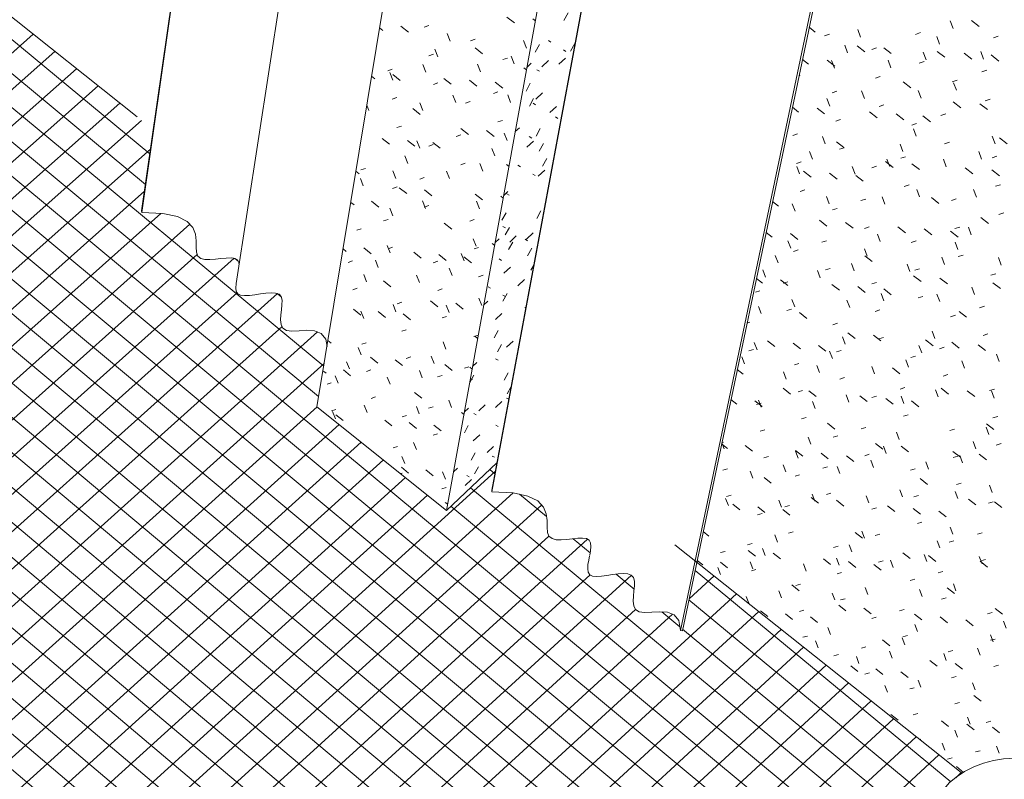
# Model space of a CAD drawing. Header units: centimetres. Extents: x 1151.07 to 1152.71, y 1902.53 to 1904.06.
# Tile 61 of 65: x 1151.76 to 1151.95, y 1903.55 to 1903.69. Entities that reach past the tile are written whole.
import ezdxf

# ---------------------------------------------------------------- set-up
doc = ezdxf.new("R2010")
doc.units = ezdxf.units.CM
for name, color, linetype, lineweight in [('Meble', 7, 'Continuous', 9), ('Okna', 7, 'Continuous', 9), ('Stropy', 7, 'Continuous', 9), ('Wzór powierzchni', 7, 'Continuous', 9), ('Wzór powierzchni-4', 10, 'Continuous', 9), ('Wzór powierzchni-6', 253, 'Continuous', 9), ('Ściany', 7, 'Continuous', 9)]:
    doc.layers.add(name, color=color, linetype=linetype, lineweight=lineweight)

# ---------------------------------------------------------------- blocks, each defined once
blk = doc.blocks.new('FP_17-Aksono Kopia 1')
at = {"layer": 'Wzór powierzchni-4'}
for p, q in [((1151.91048, 1903.68831), (1151.91164, 1903.68741)), ((1151.93773, 1903.68809), (1151.9372, 1903.68954)), ((1151.94124, 1903.68961), (1151.9427, 1903.68847)), ((1151.9143, 1903.68701), (1151.91339, 1903.68669)), ((1151.92023, 1903.68644), (1151.9197, 1903.68788)), ((1151.93158, 1903.6873), (1151.93065, 1903.68698)), ((1151.93516, 1903.68513), (1151.93464, 1903.68657)), ((1151.94631, 1903.68663), (1151.94537, 1903.68631)), ((1151.91773, 1903.6835), (1151.9172, 1903.68494)), ((1151.91956, 1903.6848), (1151.921, 1903.68367)), ((1151.92324, 1903.68443), (1151.92233, 1903.68412)), ((1151.9246, 1903.68445), (1151.92604, 1903.68333)), ((1151.93261, 1903.68218), (1151.93209, 1903.68362)), ((1151.93473, 1903.68376), (1151.93618, 1903.68263)), ((1151.93983, 1903.68342), (1151.94129, 1903.68229)), ((1151.9435, 1903.68227), (1151.94298, 1903.68372)), ((1151.94495, 1903.68307), (1151.94642, 1903.68193)), ((1151.9092, 1903.68222), (1151.91036, 1903.68132)), ((1151.91391, 1903.68209), (1151.91534, 1903.68097)), ((1151.91525, 1903.68059), (1151.91472, 1903.68201)), ((1151.92595, 1903.68067), (1151.92542, 1903.6821)), ((1151.93225, 1903.68184), (1151.93133, 1903.68153)), ((1151.90871, 1903.6791), (1151.90861, 1903.67938)), ((1151.92393, 1903.67901), (1151.92302, 1903.6787)), ((1151.94413, 1903.68019), (1151.9432, 1903.67987)), ((1151.92829, 1903.67799), (1151.92974, 1903.67686)), ((1151.9385, 1903.67829), (1151.93758, 1903.67798)), ((1151.93836, 1903.67638), (1151.93783, 1903.67782)), ((1151.9157, 1903.67621), (1151.9148, 1903.67591)), ((1151.92094, 1903.67484), (1151.92041, 1903.67627)), ((1151.93168, 1903.6749), (1151.93115, 1903.67633)), ((1151.9073, 1903.67316), (1151.90844, 1903.67226)), ((1151.91438, 1903.67338), (1151.91385, 1903.6748)), ((1151.92461, 1903.67362), (1151.92371, 1903.67331)), ((1151.93774, 1903.67421), (1151.93919, 1903.67309)), ((1151.94283, 1903.67385), (1151.94428, 1903.67272)), ((1151.94477, 1903.67473), (1151.94385, 1903.67442)), ((1151.91197, 1903.67301), (1151.9134, 1903.6719)), ((1151.92193, 1903.67228), (1151.92337, 1903.67116)), ((1151.92695, 1903.67191), (1151.92839, 1903.67079)), ((1151.93199, 1903.67154), (1151.93343, 1903.67041)), ((1151.93637, 1903.67193), (1151.93545, 1903.67163)), ((1151.9164, 1903.67085), (1151.9155, 1903.67055)), ((1151.93081, 1903.67008), (1151.9299, 1903.66978)), ((1151.90826, 1903.66812), (1151.90737, 1903.66782)), ((1151.91352, 1903.66622), (1151.913, 1903.66763)), ((1151.93074, 1903.66767), (1151.93022, 1903.66909)), ((1151.9457, 1903.66624), (1151.94517, 1903.66767)), ((1151.91564, 1903.66663), (1151.91707, 1903.66552)), ((1151.92823, 1903.66479), (1151.9277, 1903.66621)), ((1151.93703, 1903.66654), (1151.93611, 1903.66624)), ((1151.94653, 1903.66737), (1151.94798, 1903.66624)), ((1151.91108, 1903.66337), (1151.91055, 1903.66478)), ((1151.91709, 1903.66551), (1151.91619, 1903.66522)), ((1151.92872, 1903.6638), (1151.92781, 1903.6635)), ((1151.94313, 1903.66335), (1151.94261, 1903.66478)), ((1151.94606, 1903.6639), (1151.94514, 1903.66359)), ((1151.90897, 1903.66281), (1151.90808, 1903.66252)), ((1151.90864, 1903.66054), (1151.90811, 1903.66194)), ((1151.91917, 1903.66052), (1151.91865, 1903.66193)), ((1151.92323, 1903.66199), (1151.92233, 1903.6617)), ((1151.92495, 1903.66287), (1151.92638, 1903.66175)), ((1151.92573, 1903.66193), (1151.9252, 1903.66335)), ((1151.92995, 1903.66248), (1151.93139, 1903.66136)), ((1151.93645, 1903.66191), (1151.93592, 1903.66334)), ((1151.90942, 1903.66105), (1151.91084, 1903.65994)), ((1151.91435, 1903.66066), (1151.91577, 1903.65955)), ((1151.91931, 1903.66027), (1151.92073, 1903.65915)), ((1151.94004, 1903.6617), (1151.94148, 1903.66057)), ((1151.94511, 1903.6613), (1151.94656, 1903.66017)), ((1151.92939, 1903.65846), (1151.92848, 1903.65817)), ((1151.9467, 1903.65851), (1151.94578, 1903.65821)), ((1151.90968, 1903.65753), (1151.90879, 1903.65724)), ((1151.9314, 1903.65621), (1151.93088, 1903.65762)), ((1151.94215, 1903.65616), (1151.94163, 1903.65758)), ((1151.90354, 1903.65532), (1151.90468, 1903.65442)), ((1151.90781, 1903.65349), (1151.90728, 1903.65489)), ((1151.91426, 1903.65487), (1151.91374, 1903.65627)), ((1151.92119, 1903.65579), (1151.92029, 1903.6555)), ((1151.92483, 1903.65481), (1151.9243, 1903.65622)), ((1151.93362, 1903.65609), (1151.93505, 1903.65497)), ((1151.93834, 1903.65581), (1151.93742, 1903.65552)), ((1151.91576, 1903.65402), (1151.91487, 1903.65373)), ((1151.94734, 1903.65315), (1151.94641, 1903.65286)), ((1151.91244, 1903.65177), (1151.91385, 1903.65067)), ((1151.91736, 1903.65136), (1151.91878, 1903.65025)), ((1151.94301, 1903.65228), (1151.94445, 1903.65115)), ((1151.90231, 1903.64945), (1151.90344, 1903.64856)), ((1151.90691, 1903.64924), (1151.90831, 1903.64814)), ((1151.92187, 1903.65051), (1151.92097, 1903.65022)), ((1151.92393, 1903.64775), (1151.92341, 1903.64915)), ((1151.92727, 1903.65054), (1151.9287, 1903.64942)), ((1151.93226, 1903.65012), (1151.93369, 1903.64901)), ((1151.93728, 1903.64971), (1151.93871, 1903.64859)), ((1151.93899, 1903.65049), (1151.93807, 1903.6502)), ((1151.94119, 1903.64903), (1151.94067, 1903.65044)), ((1151.90698, 1903.64649), (1151.90646, 1903.64788)), ((1151.91376, 1903.64789), (1151.91287, 1903.64761)), ((1151.93072, 1903.64785), (1151.92982, 1903.64756)), ((1151.93865, 1903.64621), (1151.93814, 1903.64762)), ((1151.90458, 1903.64373), (1151.90406, 1903.64511)), ((1151.9084, 1903.64616), (1151.90752, 1903.64588)), ((1151.92147, 1903.64496), (1151.92094, 1903.64635)), ((1151.93963, 1903.64518), (1151.93872, 1903.64489)), ((1151.91901, 1903.64218), (1151.91849, 1903.64357)), ((1151.921, 1903.64506), (1151.92241, 1903.64395)), ((1151.92956, 1903.64206), (1151.92905, 1903.64346)), ((1151.93614, 1903.6434), (1151.93562, 1903.64481)), ((1151.94687, 1903.64329), (1151.94636, 1903.6447)), ((1151.90219, 1903.64098), (1151.90167, 1903.64236)), ((1151.91256, 1903.64086), (1151.91204, 1903.64224)), ((1151.91445, 1903.64266), (1151.91357, 1903.64238)), ((1151.93139, 1903.64258), (1151.93048, 1903.64229)), ((1151.94582, 1903.64163), (1151.9449, 1903.64134)), ((1151.90047, 1903.64071), (1151.9016, 1903.63983)), ((1151.90505, 1903.64049), (1151.90644, 1903.63939)), ((1151.90644, 1903.64011), (1151.90556, 1903.63983)), ((1151.91479, 1903.63963), (1151.9162, 1903.63853)), ((1151.92322, 1903.64), (1151.92233, 1903.63972)), ((1151.93025, 1903.64126), (1151.93167, 1903.64014)), ((1151.93523, 1903.64082), (1151.93666, 1903.63971)), ((1151.94526, 1903.63995), (1151.9467, 1903.63883)), ((1151.90115, 1903.63842), (1151.90028, 1903.63814)), ((1151.9197, 1903.6392), (1151.92111, 1903.63809)), ((1151.92462, 1903.63652), (1151.9241, 1903.63791)), ((1151.92463, 1903.63876), (1151.92604, 1903.63765)), ((1151.9352, 1903.63638), (1151.93468, 1903.63777)), ((1151.94179, 1903.63769), (1151.94128, 1903.6391)), ((1151.90774, 1903.63537), (1151.90722, 1903.63675)), ((1151.91815, 1903.63522), (1151.91763, 1903.63661)), ((1151.93204, 1903.63733), (1151.93114, 1903.63705)), ((1151.90139, 1903.63409), (1151.90087, 1903.63546)), ((1151.90714, 1903.63493), (1151.90627, 1903.63466)), ((1151.90866, 1903.63427), (1151.91006, 1903.63317)), ((1151.92389, 1903.63479), (1151.923, 1903.63451)), ((1151.93887, 1903.6345), (1151.94029, 1903.63339)), ((1151.94368, 1903.63549), (1151.94277, 1903.63521)), ((1151.89923, 1903.63244), (1151.89869, 1903.63227)), ((1151.91583, 1903.63227), (1151.91494, 1903.63199)), ((1151.93817, 1903.63379), (1151.93727, 1903.63351)), ((1151.91777, 1903.63048), (1151.91917, 1903.62938)), ((1151.93427, 1903.6294), (1151.93375, 1903.63079)), ((1151.94432, 1903.63024), (1151.94341, 1903.62996)), ((1151.9006, 1903.62724), (1151.90008, 1903.62861)), ((1151.90259, 1903.62896), (1151.90398, 1903.62787)), ((1151.90742, 1903.62851), (1151.90881, 1903.62741)), ((1151.91729, 1903.62831), (1151.91677, 1903.62969)), ((1151.92267, 1903.63003), (1151.92408, 1903.62892)), ((1151.92456, 1903.62959), (1151.92367, 1903.62932)), ((1151.93254, 1903.62912), (1151.93395, 1903.628)), ((1151.9375, 1903.62866), (1151.93892, 1903.62754)), ((1151.89994, 1903.62731), (1151.89907, 1903.62704)), ((1151.91226, 1903.62805), (1151.91366, 1903.62695)), ((1151.91487, 1903.6256), (1151.91435, 1903.62698)), ((1151.91651, 1903.6271), (1151.91563, 1903.62683)), ((1151.93179, 1903.62667), (1151.93127, 1903.62805)), ((1151.93608, 1903.62773), (1151.93518, 1903.62745)), ((1151.94249, 1903.62819), (1151.94391, 1903.62708)), ((1151.89824, 1903.62456), (1151.89772, 1903.62592)), ((1151.90854, 1903.62465), (1151.90767, 1903.62438)), ((1151.92931, 1903.62394), (1151.9288, 1903.62532)), ((1151.93064, 1903.62606), (1151.92974, 1903.62579)), ((1151.93988, 1903.62373), (1151.93937, 1903.62512)), ((1151.94647, 1903.625), (1151.94596, 1903.62639)), ((1151.89685, 1903.6235), (1151.89797, 1903.62262)), ((1151.90611, 1903.62167), (1151.90559, 1903.62304)), ((1151.91246, 1903.62291), (1151.91194, 1903.62427)), ((1151.92285, 1903.62269), (1151.92233, 1903.62407)), ((1151.92628, 1903.62379), (1151.92768, 1903.62268)), ((1151.91719, 1903.62196), (1151.91631, 1903.62169)), ((1151.93673, 1903.62253), (1151.93583, 1903.62226)), ((1151.90557, 1903.61994), (1151.90695, 1903.61885)), ((1151.90923, 1903.61953), (1151.90836, 1903.61927)), ((1151.91039, 1903.61947), (1151.91178, 1903.61837)), ((1151.92859, 1903.62007), (1151.9277, 1903.61981)), ((1151.9349, 1903.6183), (1151.93439, 1903.61968)), ((1151.93548, 1903.61996), (1151.93689, 1903.61885)), ((1151.94043, 1903.61948), (1151.94185, 1903.61837)), ((1151.94558, 1903.61981), (1151.94467, 1903.61953)), ((1151.9455, 1903.61806), (1151.94499, 1903.61945)), ((1151.89566, 1903.61784), (1151.89677, 1903.61697)), ((1151.90016, 1903.61758), (1151.90154, 1903.61649)), ((1151.90135, 1903.61713), (1151.90049, 1903.61687)), ((1151.90138, 1903.61635), (1151.90086, 1903.6177)), ((1151.91163, 1903.6161), (1151.91111, 1903.61746)), ((1151.91799, 1903.61732), (1151.91748, 1903.61868)), ((1151.92009, 1903.61852), (1151.92149, 1903.61742)), ((1151.92321, 1903.61845), (1151.92233, 1903.61818)), ((1151.92497, 1903.61804), (1151.92637, 1903.61694)), ((1151.92841, 1903.61707), (1151.9279, 1903.61845)), ((1151.92988, 1903.61756), (1151.93128, 1903.61646)), ((1151.90992, 1903.61444), (1151.90905, 1903.61418)), ((1151.92925, 1903.61493), (1151.92836, 1903.61467)), ((1151.94621, 1903.61462), (1151.9453, 1903.61435)), ((1151.90205, 1903.61207), (1151.90119, 1903.61181)), ((1151.91397, 1903.61331), (1151.91536, 1903.61221)), ((1151.9212, 1903.61253), (1151.92033, 1903.61227)), ((1151.92752, 1903.61025), (1151.92701, 1903.61162)), ((1151.93801, 1903.6122), (1151.93712, 1903.61194)), ((1151.94454, 1903.61118), (1151.94403, 1903.61256)), ((1151.94404, 1903.61323), (1151.94545, 1903.61212)), ((1151.89427, 1903.60972), (1151.89393, 1903.60962)), ((1151.9108, 1903.60935), (1151.91028, 1903.6107)), ((1151.91589, 1903.61095), (1151.91501, 1903.61069)), ((1151.94204, 1903.6085), (1151.94153, 1903.60987)), ((1151.89389, 1903.60942), (1151.89499, 1903.60855)), ((1151.89437, 1903.60845), (1151.89393, 1903.6096)), ((1151.89837, 1903.60914), (1151.89974, 1903.60805)), ((1151.90791, 1903.60816), (1151.90929, 1903.60707)), ((1151.90842, 1903.60671), (1151.90791, 1903.60806)), ((1151.92303, 1903.60949), (1151.92442, 1903.60839)), ((1151.92508, 1903.6076), (1151.92457, 1903.60896)), ((1151.92791, 1903.609), (1151.9293, 1903.6079)), ((1151.93772, 1903.608), (1151.93913, 1903.60689)), ((1151.94683, 1903.60946), (1151.94593, 1903.60919)), ((1151.90275, 1903.60703), (1151.9019, 1903.60677)), ((1151.91272, 1903.60766), (1151.9141, 1903.60657)), ((1151.91754, 1903.60716), (1151.91893, 1903.60607)), ((1151.92187, 1903.60744), (1151.92099, 1903.60718)), ((1151.92266, 1903.60496), (1151.92215, 1903.60631)), ((1151.93307, 1903.60465), (1151.93256, 1903.60601)), ((1151.93865, 1903.60707), (1151.93776, 1903.60681)), ((1151.93955, 1903.60583), (1151.93904, 1903.6072)), ((1151.94267, 1903.6075), (1151.94408, 1903.60639)), ((1151.89498, 1903.60471), (1151.89413, 1903.60445)), ((1151.89981, 1903.60295), (1151.8993, 1903.60428)), ((1151.90606, 1903.6041), (1151.90555, 1903.60544)), ((1151.91392, 1903.6051), (1151.91306, 1903.60484)), ((1151.91629, 1903.60379), (1151.91578, 1903.60514)), ((1151.93055, 1903.60471), (1151.92967, 1903.60445)), ((1151.90192, 1903.60306), (1151.90329, 1903.60197)), ((1151.90867, 1903.60355), (1151.90781, 1903.60329)), ((1151.93148, 1903.60283), (1151.93288, 1903.60172)), ((1151.92818, 1903.59938), (1151.92767, 1903.60073)), ((1151.93861, 1903.59905), (1151.93811, 1903.60041)), ((1151.93929, 1903.60196), (1151.93839, 1903.6017)), ((1151.94512, 1903.6002), (1151.94461, 1903.60157)), ((1151.89517, 1903.59777), (1151.89465, 1903.5991)), ((1151.89569, 1903.59972), (1151.89484, 1903.59947)), ((1151.90526, 1903.59744), (1151.90475, 1903.59878)), ((1151.91085, 1903.59926), (1151.91223, 1903.59817)), ((1151.91153, 1903.59857), (1151.91102, 1903.59991)), ((1151.9146, 1903.60006), (1151.91373, 1903.5998)), ((1151.91565, 1903.59874), (1151.91703, 1903.59765)), ((1151.92179, 1903.59824), (1151.92128, 1903.59958)), ((1151.9312, 1903.59963), (1151.93032, 1903.59938)), ((1151.94063, 1903.59897), (1151.94203, 1903.59786)), ((1151.896, 1903.59801), (1151.89736, 1903.59693)), ((1151.90072, 1903.5975), (1151.90209, 1903.59642)), ((1151.90547, 1903.59699), (1151.90684, 1903.5959)), ((1151.90675, 1903.59777), (1151.90589, 1903.59752)), ((1151.9232, 1903.59732), (1151.92232, 1903.59707)), ((1151.92531, 1903.59771), (1151.9267, 1903.59661)), ((1151.93017, 1903.59719), (1151.93156, 1903.59609)), ((1151.93505, 1903.59667), (1151.93645, 1903.59557)), ((1151.94535, 1903.59842), (1151.94445, 1903.59816)), ((1151.94556, 1903.59844), (1151.94697, 1903.59734)), ((1151.90155, 1903.59625), (1151.9007, 1903.596)), ((1151.92093, 1903.59157), (1151.92042, 1903.59291)), ((1151.93185, 1903.59457), (1151.93097, 1903.59432)), ((1151.93769, 1903.59232), (1151.93718, 1903.59367)), ((1151.8904, 1903.59282), (1151.89149, 1903.59195)), ((1151.90447, 1903.59083), (1151.90396, 1903.59216)), ((1151.90743, 1903.59278), (1151.90658, 1903.59253)), ((1151.9192, 1903.59265), (1151.92058, 1903.59156)), ((1151.92386, 1903.59229), (1151.92299, 1903.59205)), ((1151.93523, 1903.58971), (1151.93473, 1903.59106)), ((1151.93786, 1903.59104), (1151.93697, 1903.59079)), ((1151.94326, 1903.59256), (1151.94236, 1903.59231)), ((1151.89967, 1903.59054), (1151.89882, 1903.59029)), ((1151.89894, 1903.58924), (1151.9003, 1903.58816)), ((1151.90213, 1903.58827), (1151.90162, 1903.5896)), ((1151.91595, 1903.59004), (1151.91508, 1903.58979)), ((1151.91854, 1903.58899), (1151.91803, 1903.59032)), ((1151.88925, 1903.58736), (1151.89034, 1903.58649)), ((1151.89454, 1903.58906), (1151.89369, 1903.58882)), ((1151.90366, 1903.58871), (1151.90502, 1903.58763)), ((1151.91316, 1903.58764), (1151.91453, 1903.58656)), ((1151.91616, 1903.58642), (1151.91565, 1903.58775)), ((1151.92452, 1903.58729), (1151.92364, 1903.58704)), ((1151.92641, 1903.58603), (1151.9259, 1903.58737)), ((1151.92821, 1903.5888), (1151.9296, 1903.58771)), ((1151.93279, 1903.58712), (1151.93229, 1903.58846)), ((1151.93307, 1903.58827), (1151.93446, 1903.58717)), ((1151.94322, 1903.58673), (1151.94271, 1903.58808)), ((1151.94388, 1903.58751), (1151.94299, 1903.58726)), ((1151.89366, 1903.58466), (1151.89315, 1903.58598)), ((1151.89366, 1903.58703), (1151.89501, 1903.58596)), ((1151.89981, 1903.58573), (1151.8993, 1903.58705)), ((1151.90037, 1903.5856), (1151.89952, 1903.58536)), ((1151.9099, 1903.58534), (1151.90939, 1903.58667)), ((1151.91794, 1903.58711), (1151.91932, 1903.58602)), ((1151.92274, 1903.58657), (1151.92412, 1903.58548)), ((1151.94284, 1903.58718), (1151.94423, 1903.58608)), ((1151.91662, 1903.58506), (1151.91576, 1903.58482)), ((1151.93047, 1903.58377), (1151.92959, 1903.58353)), ((1151.93581, 1903.58526), (1151.93492, 1903.58501)), ((1151.90719, 1903.58269), (1151.90855, 1903.58161)), ((1151.9088, 1903.58286), (1151.90795, 1903.58262)), ((1151.92161, 1903.58091), (1151.92111, 1903.58224)), ((1151.93189, 1903.58049), (1151.93139, 1903.58182)), ((1151.93661, 1903.58216), (1151.938, 1903.58106)), ((1151.93829, 1903.58156), (1151.93779, 1903.5829)), ((1151.89905, 1903.57922), (1151.89854, 1903.58053)), ((1151.90522, 1903.58026), (1151.90471, 1903.58158)), ((1151.91533, 1903.57985), (1151.91482, 1903.58117)), ((1151.91729, 1903.5801), (1151.91642, 1903.57986)), ((1151.93644, 1903.58025), (1151.93556, 1903.58001)), ((1151.90948, 1903.57793), (1151.90863, 1903.57769)), ((1151.91607, 1903.57886), (1151.91744, 1903.57777)), ((1151.92084, 1903.57831), (1151.92221, 1903.57722)), ((1151.92846, 1903.57806), (1151.92759, 1903.57782)), ((1151.94571, 1903.57827), (1151.9471, 1903.57717)), ((1151.90127, 1903.57779), (1151.90263, 1903.57671)), ((1151.90598, 1903.57724), (1151.90734, 1903.57616)), ((1151.9107, 1903.57669), (1151.91206, 1903.5756)), ((1151.92319, 1903.57661), (1151.92232, 1903.57637)), ((1151.93045, 1903.57719), (1151.93183, 1903.5761)), ((1151.93529, 1903.57663), (1151.93667, 1903.57554)), ((1151.94015, 1903.57607), (1151.94154, 1903.57497)), ((1151.94512, 1903.57745), (1151.94423, 1903.57721)), ((1151.9145, 1903.57332), (1151.914, 1903.57464)), ((1151.931, 1903.5739), (1151.9305, 1903.57523)), ((1151.94779, 1903.57449), (1151.94729, 1903.57584)), ((1151.91016, 1903.57302), (1151.9093, 1903.57279)), ((1151.92859, 1903.57137), (1151.92809, 1903.5727)), ((1151.92911, 1903.5731), (1151.92824, 1903.57286)), ((1151.94532, 1903.57194), (1151.94482, 1903.57328)), ((1151.94573, 1903.57246), (1151.94485, 1903.57222)), ((1151.91215, 1903.57081), (1151.91165, 1903.57213)), ((1151.92122, 1903.57096), (1151.92036, 1903.57072)), ((1151.92436, 1903.57228), (1151.92573, 1903.57119)), ((1151.94286, 1903.5694), (1151.94236, 1903.57074)), ((1151.91601, 1903.56954), (1151.91515, 1903.5693)), ((1151.91991, 1903.56784), (1151.91941, 1903.56916)), ((1151.92619, 1903.56886), (1151.92569, 1903.57018)), ((1151.93646, 1903.56838), (1151.93596, 1903.56971)), ((1151.9377, 1903.5703), (1151.93682, 1903.57006)), ((1151.91834, 1903.56741), (1151.9197, 1903.56633)), ((1151.9231, 1903.56684), (1151.92446, 1903.56575)), ((1151.93333, 1903.5684), (1151.9347, 1903.56731)), ((1151.93816, 1903.56783), (1151.93954, 1903.56673)), ((1151.94635, 1903.56748), (1151.94546, 1903.56724)), ((1151.92188, 1903.56605), (1151.92102, 1903.56582)), ((1151.92787, 1903.56626), (1151.92924, 1903.56517)), ((1151.93833, 1903.56535), (1151.93745, 1903.56512)), ((1151.92533, 1903.56237), (1151.92483, 1903.56368)), ((1151.93039, 1903.56324), (1151.92952, 1903.56301)), ((1151.93163, 1903.56336), (1151.93113, 1903.56468)), ((1151.94193, 1903.56285), (1151.94143, 1903.56418)), ((1151.94167, 1903.56179), (1151.94305, 1903.56069)), ((1151.93895, 1903.56042), (1151.93808, 1903.56019)), ((1151.92596, 1903.55815), (1151.92732, 1903.55707)), ((1151.93103, 1903.55835), (1151.93016, 1903.55812)), ((1151.941, 1903.55635), (1151.9405, 1903.55767)), ((1151.93553, 1903.55696), (1151.9369, 1903.55587)), ((1151.94034, 1903.55636), (1151.94172, 1903.55527)), ((1151.94489, 1903.55689), (1151.94401, 1903.55667)), ((1151.94518, 1903.55576), (1151.94655, 1903.55466)), ((1151.93858, 1903.55387), (1151.93808, 1903.55519)), ((1151.93166, 1903.55347), (1151.93142, 1903.55341)), ((1151.93616, 1903.55141), (1151.93567, 1903.55272)), ((1151.94645, 1903.55084), (1151.94595, 1903.55216)), ((1151.93755, 1903.54995), (1151.93668, 1903.54973)), ((1151.94285, 1903.55131), (1151.94197, 1903.55108)), ((1151.93837, 1903.54829), (1151.93973, 1903.5472))]:
    blk.add_line(p, q, dxfattribs=at)
blk = doc.blocks.new('FP_22-Aksono Kopia 1')
at = {"layer": 'Wzór powierzchni-4'}
for p, q in [((1151.86482, 1903.69107), (1151.86402, 1903.6896)), ((1151.85938, 1903.68506), (1151.85859, 1903.68359)), ((1151.86154, 1903.6855), (1151.86107, 1903.68579)), ((1151.86605, 1903.68524), (1151.86525, 1903.68378)), ((1151.86305, 1903.68133), (1151.86431, 1903.6825)), ((1151.86437, 1903.68373), (1151.8639, 1903.68402)), ((1151.85702, 1903.68079), (1151.8578, 1903.68152)), ((1151.8598, 1903.68084), (1151.86106, 1903.68201)), ((1151.85937, 1903.67999), (1151.8589, 1903.68028)), ((1151.85762, 1903.67771), (1151.85683, 1903.67624)), ((1151.85868, 1903.67471), (1151.85994, 1903.67588)), ((1151.85825, 1903.67483), (1151.85746, 1903.67337)), ((1151.85863, 1903.67363), (1151.85816, 1903.67392)), ((1151.86136, 1903.67217), (1151.86261, 1903.67334)), ((1151.86286, 1903.67106), (1151.8624, 1903.67134)), ((1151.8548, 1903.66855), (1151.85558, 1903.66928)), ((1151.8579, 1903.66733), (1151.85743, 1903.66761)), ((1151.8595, 1903.66912), (1151.85872, 1903.66767)), ((1151.85701, 1903.6656), (1151.85826, 1903.66677)), ((1151.86013, 1903.66629), (1151.85934, 1903.66484)), ((1151.85576, 1903.66191), (1151.85529, 1903.66219)), ((1151.86074, 1903.66347), (1151.85996, 1903.66203)), ((1151.85857, 1903.66024), (1151.85811, 1903.66052)), ((1151.85913, 1903.66011), (1151.86037, 1903.66127)), ((1151.85261, 1903.65648), (1151.85338, 1903.6572)), ((1151.85363, 1903.65651), (1151.85316, 1903.65679)), ((1151.85304, 1903.65319), (1151.85226, 1903.65176)), ((1151.85962, 1903.65354), (1151.85885, 1903.65211)), ((1151.85292, 1903.65033), (1151.85245, 1903.65059)), ((1151.85367, 1903.65041), (1151.8529, 1903.64898)), ((1151.85693, 1903.6482), (1151.85816, 1903.64936)), ((1151.85099, 1903.64753), (1151.85176, 1903.64825)), ((1151.85431, 1903.64765), (1151.85353, 1903.64623)), ((1151.85373, 1903.64765), (1151.85497, 1903.64881)), ((1151.85713, 1903.6479), (1151.85667, 1903.64817)), ((1151.8579, 1903.64646), (1151.85712, 1903.64505)), ((1151.85221, 1903.64418), (1151.85175, 1903.64445)), ((1151.85828, 1903.64329), (1151.85774, 1903.64231)), ((1151.85265, 1903.64175), (1151.85388, 1903.6429)), ((1151.8553, 1903.63938), (1151.85653, 1903.64054)), ((1151.85011, 1903.63888), (1151.84965, 1903.63914)), ((1151.85323, 1903.63788), (1151.85246, 1903.63646)), ((1151.84885, 1903.63574), (1151.84961, 1903.63646)), ((1151.85292, 1903.63731), (1151.85245, 1903.63756)), ((1151.85104, 1903.63297), (1151.85227, 1903.63412)), ((1151.85676, 1903.63515), (1151.85663, 1903.63523)), ((1151.85154, 1903.6309), (1151.85077, 1903.6295)), ((1151.85315, 1903.62776), (1151.85437, 1903.6289)), ((1151.85217, 1903.62822), (1151.8514, 1903.62682)), ((1151.84674, 1903.62411), (1151.8475, 1903.62482)), ((1151.85153, 1903.62528), (1151.85107, 1903.62553)), ((1151.85342, 1903.6229), (1151.85266, 1903.62151)), ((1151.84691, 1903.6224), (1151.84618, 1903.62106)), ((1151.84666, 1903.62158), (1151.84631, 1903.62177)), ((1151.85397, 1903.62014), (1151.85328, 1903.61887)), ((1151.85103, 1903.61628), (1151.85225, 1903.61743)), ((1151.85355, 1903.61789), (1151.85315, 1903.6181)), ((1151.84525, 1903.61553), (1151.84514, 1903.61533)), ((1151.84517, 1903.61548), (1151.84593, 1903.6162)), ((1151.84788, 1903.61567), (1151.84909, 1903.61681)), ((1151.84739, 1903.6149), (1151.84693, 1903.61515)), ((1151.84589, 1903.6129), (1151.84514, 1903.61151)), ((1151.85154, 1903.61271), (1151.85108, 1903.61295)), ((1151.84684, 1903.60998), (1151.84805, 1903.61112)), ((1151.84946, 1903.60778), (1151.85067, 1903.60892)), ((1151.84717, 1903.60769), (1151.84641, 1903.60631)), ((1151.85086, 1903.60687), (1151.85041, 1903.60711)), ((1151.84311, 1903.60412), (1151.84386, 1903.60483)), ((1151.8478, 1903.6051), (1151.84705, 1903.60372)), ((1151.84529, 1903.60151), (1151.84649, 1903.60265)), ((1151.84606, 1903.60319), (1151.8456, 1903.60342))]:
    blk.add_line(p, q, dxfattribs=at)
blk = doc.blocks.new('FP_23-Aksono Kopia 1')
at = {"layer": 'Wzór powierzchni-4'}
for p, q in [((1151.85318, 1903.69026), (1151.85462, 1903.68913)), ((1151.85812, 1903.68993), (1151.85861, 1903.68954)), ((1151.82908, 1903.68822), (1151.82971, 1903.68772)), ((1151.83311, 1903.68851), (1151.83454, 1903.68739)), ((1151.83841, 1903.68864), (1151.83755, 1903.68832)), ((1151.84245, 1903.68569), (1151.84188, 1903.68713)), ((1151.84717, 1903.68606), (1151.8463, 1903.68574)), ((1151.84717, 1903.68442), (1151.84861, 1903.68329)), ((1151.85692, 1903.68437), (1151.85636, 1903.68582)), ((1151.83928, 1903.6832), (1151.83842, 1903.68289)), ((1151.84014, 1903.68275), (1151.83957, 1903.68418)), ((1151.85332, 1903.6825), (1151.85245, 1903.68219)), ((1151.85456, 1903.68141), (1151.854, 1903.68286)), ((1151.83784, 1903.67982), (1151.83728, 1903.68125)), ((1151.84818, 1903.6799), (1151.84762, 1903.68134)), ((1151.85644, 1903.68064), (1151.85692, 1903.68026)), ((1151.82757, 1903.67908), (1151.8282, 1903.67858)), ((1151.83147, 1903.68037), (1151.83062, 1903.68006)), ((1151.83158, 1903.67833), (1151.83101, 1903.67975)), ((1151.83158, 1903.67935), (1151.833, 1903.67823)), ((1151.84014, 1903.67778), (1151.83928, 1903.67747)), ((1151.84123, 1903.67864), (1151.84266, 1903.67752)), ((1151.84609, 1903.67828), (1151.84752, 1903.67716)), ((1151.85097, 1903.67793), (1151.85241, 1903.6768)), ((1151.83235, 1903.67499), (1151.83149, 1903.67468)), ((1151.84354, 1903.67405), (1151.84298, 1903.67549)), ((1151.85151, 1903.67611), (1151.85064, 1903.6758)), ((1151.85391, 1903.6741), (1151.85335, 1903.67554)), ((1151.82707, 1903.67254), (1151.82666, 1903.67358)), ((1151.83726, 1903.67258), (1151.8367, 1903.67401)), ((1151.84624, 1903.67424), (1151.84537, 1903.67393)), ((1151.83536, 1903.67293), (1151.83678, 1903.67181)), ((1151.83322, 1903.66962), (1151.83237, 1903.66932)), ((1151.85236, 1903.67069), (1151.85148, 1903.67039)), ((1151.84447, 1903.66793), (1151.84361, 1903.66762)), ((1151.84449, 1903.66916), (1151.84591, 1903.66804)), ((1151.84934, 1903.66878), (1151.85077, 1903.66766)), ((1151.85327, 1903.66685), (1151.85271, 1903.66828)), ((1151.82956, 1903.66728), (1151.83097, 1903.66616)), ((1151.83434, 1903.6669), (1151.83575, 1903.66578)), ((1151.83668, 1903.6654), (1151.83612, 1903.66682)), ((1151.83926, 1903.6661), (1151.83841, 1903.6658)), ((1151.83914, 1903.66652), (1151.84055, 1903.6654)), ((1151.83441, 1903.66255), (1151.83386, 1903.66396)), ((1151.85094, 1903.66396), (1151.85038, 1903.66539)), ((1151.84532, 1903.66256), (1151.84446, 1903.66227)), ((1151.84862, 1903.66109), (1151.84807, 1903.66252)), ((1151.85312, 1903.66235), (1151.85361, 1903.66196)), ((1151.82459, 1903.66108), (1151.82522, 1903.66058)), ((1151.8264, 1903.66159), (1151.82555, 1903.66129)), ((1151.83216, 1903.65971), (1151.8316, 1903.66111)), ((1151.84234, 1903.65968), (1151.84178, 1903.66109)), ((1151.826, 1903.65831), (1151.82544, 1903.65971)), ((1151.83753, 1903.65986), (1151.83668, 1903.65957)), ((1151.85318, 1903.65963), (1151.85316, 1903.65962)), ((1151.83239, 1903.65808), (1151.83154, 1903.65778)), ((1151.83281, 1903.65793), (1151.83422, 1903.65682)), ((1151.83759, 1903.65754), (1151.83899, 1903.65642)), ((1151.84719, 1903.65673), (1151.84861, 1903.65561)), ((1151.85203, 1903.65633), (1151.85251, 1903.65595)), ((1151.82362, 1903.65516), (1151.82424, 1903.65466)), ((1151.82757, 1903.65537), (1151.82896, 1903.65426)), ((1151.83779, 1903.65401), (1151.83724, 1903.65542)), ((1151.83839, 1903.65456), (1151.83754, 1903.65426)), ((1151.848, 1903.65395), (1151.84745, 1903.65537)), ((1151.83161, 1903.65263), (1151.83105, 1903.65403)), ((1151.83069, 1903.65191), (1151.82985, 1903.65163)), ((1151.84133, 1903.65119), (1151.84274, 1903.65007)), ((1151.84701, 1903.65191), (1151.84615, 1903.65162)), ((1151.82561, 1903.65017), (1151.82477, 1903.64988)), ((1151.83106, 1903.64561), (1151.8305, 1903.647)), ((1151.84739, 1903.64686), (1151.84683, 1903.64827)), ((1151.85041, 1903.64738), (1151.85089, 1903.647)), ((1151.82216, 1903.64635), (1151.82278, 1903.64585)), ((1151.82609, 1903.64654), (1151.82748, 1903.64543)), ((1151.83156, 1903.64666), (1151.83072, 1903.64638)), ((1151.83554, 1903.6457), (1151.83694, 1903.64459)), ((1151.8403, 1903.64527), (1151.8417, 1903.64416)), ((1151.8451, 1903.64406), (1151.84455, 1903.64546)), ((1151.84785, 1903.64661), (1151.84699, 1903.64633)), ((1151.82395, 1903.64408), (1151.82312, 1903.6438)), ((1151.82883, 1903.64284), (1151.82828, 1903.64423)), ((1151.8401, 1903.64401), (1151.83925, 1903.64373)), ((1151.84507, 1903.64485), (1151.84648, 1903.64373)), ((1151.82662, 1903.64008), (1151.82607, 1903.64147)), ((1151.84283, 1903.64128), (1151.84228, 1903.64267)), ((1151.82981, 1903.64027), (1151.8312, 1903.63917)), ((1151.83665, 1903.63996), (1151.83609, 1903.64135)), ((1151.84868, 1903.64134), (1151.84783, 1903.64106)), ((1151.82483, 1903.63888), (1151.824, 1903.63861)), ((1151.84094, 1903.63877), (1151.8401, 1903.63849)), ((1151.83218, 1903.63445), (1151.83163, 1903.63583)), ((1151.83328, 1903.63623), (1151.83244, 1903.63595)), ((1151.83875, 1903.63648), (1151.84015, 1903.63537)), ((1151.8435, 1903.63604), (1151.8449, 1903.63493)), ((1151.84845, 1903.6356), (1151.84789, 1903.63699)), ((1151.82414, 1903.6349), (1151.82552, 1903.6338)), ((1151.82609, 1903.63317), (1151.82554, 1903.63454)), ((1151.82882, 1903.63446), (1151.8302, 1903.63336)), ((1151.83352, 1903.63402), (1151.83491, 1903.63291)), ((1151.84224, 1903.6343), (1151.84169, 1903.63569)), ((1151.84179, 1903.63355), (1151.84094, 1903.63327)), ((1151.83414, 1903.63104), (1151.8333, 1903.63077)), ((1151.81929, 1903.62899), (1151.81991, 1903.6285)), ((1151.82656, 1903.62855), (1151.82574, 1903.62828)), ((1151.84165, 1903.62737), (1151.8411, 1903.62875)), ((1151.84776, 1903.63002), (1151.84691, 1903.62975)), ((1151.84722, 1903.62976), (1151.84769, 1903.62938)), ((1151.82557, 1903.6263), (1151.82502, 1903.62767)), ((1151.82338, 1903.62361), (1151.82283, 1903.62497)), ((1151.82735, 1903.62582), (1151.82873, 1903.62472)), ((1151.83202, 1903.62536), (1151.8334, 1903.62426)), ((1151.83499, 1903.62588), (1151.83415, 1903.6256)), ((1151.83941, 1903.62465), (1151.83886, 1903.62602)), ((1151.81835, 1903.62328), (1151.81896, 1903.62279)), ((1151.82222, 1903.62342), (1151.82359, 1903.62233)), ((1151.82743, 1903.62342), (1151.8266, 1903.62315)), ((1151.83718, 1903.62194), (1151.83663, 1903.62332)), ((1151.84143, 1903.62443), (1151.84282, 1903.62332)), ((1151.84602, 1903.624), (1151.84518, 1903.62373)), ((1151.84617, 1903.62396), (1151.84664, 1903.62358)), ((1151.81994, 1903.62099), (1151.81912, 1903.62072)), ((1151.82121, 1903.62093), (1151.82066, 1903.62229)), ((1151.83109, 1903.62071), (1151.83054, 1903.62208)), ((1151.84091, 1903.62236), (1151.84007, 1903.62209)), ((1151.83571, 1903.61916), (1151.83709, 1903.61806)), ((1151.82829, 1903.61831), (1151.82746, 1903.61804)), ((1151.84272, 1903.61633), (1151.84218, 1903.6177)), ((1151.82081, 1903.61591), (1151.81999, 1903.61565)), ((1151.82071, 1903.61417), (1151.82016, 1903.61552)), ((1151.82671, 1903.61537), (1151.82616, 1903.61672)), ((1151.83661, 1903.61512), (1151.83607, 1903.61648)), ((1151.83921, 1903.61641), (1151.83837, 1903.61615)), ((1151.84461, 1903.61534), (1151.84508, 1903.61496)), ((1151.82079, 1903.61491), (1151.82216, 1903.61382)), ((1151.83005, 1903.61394), (1151.83142, 1903.61285)), ((1151.83416, 1903.61481), (1151.83333, 1903.61455)), ((1151.83471, 1903.61346), (1151.83609, 1903.61236)), ((1151.83939, 1903.61297), (1151.84077, 1903.61187)), ((1151.83605, 1903.60834), (1151.83551, 1903.6097)), ((1151.84005, 1903.6113), (1151.83921, 1903.61104)), ((1151.8325, 1903.60893), (1151.83167, 1903.60867)), ((1151.83385, 1903.6057), (1151.83331, 1903.60705)), ((1151.83322, 1903.60498), (1151.83459, 1903.60389)), ((1151.83787, 1903.60448), (1151.83925, 1903.60338)), ((1151.84156, 1903.60276), (1151.84102, 1903.60412)), ((1151.83334, 1903.60387), (1151.83307, 1903.60379)), ((1151.84171, 1903.60114), (1151.84088, 1903.60088)), ((1151.84153, 1903.59834), (1151.84199, 1903.59797))]:
    blk.add_line(p, q, dxfattribs=at)
blk = doc.blocks.new('FP_33-Aksono Kopia 1')
at = {"layer": 'Wzór powierzchni-6'}
for p, q in [((1151.78555, 1903.66435), (1151.72776, 1903.71214)), ((1151.78472, 1903.65857), (1151.72898, 1903.70472)), ((1151.81849, 1903.62411), (1151.72772, 1903.69933)), ((1151.81754, 1903.61837), (1151.72578, 1903.6945)), ((1151.92348, 1903.52385), (1151.72386, 1903.68964)), ((1151.71251, 1903.64202), (1151.76347, 1903.68699)), ((1151.9179, 1903.52185), (1151.7222, 1903.68456)), ((1151.71757, 1903.63957), (1151.76756, 1903.68374)), ((1151.91144, 1903.52057), (1151.72134, 1903.6788)), ((1151.72313, 1903.63756), (1151.77166, 1903.68048)), ((1151.72924, 1903.63602), (1151.77576, 1903.67722)), ((1151.73035, 1903.63005), (1151.77987, 1903.67395)), ((1151.71982, 1903.61373), (1151.78398, 1903.67068)), ((1151.90499, 1903.51929), (1151.72496, 1903.66929)), ((1151.89852, 1903.51802), (1151.72037, 1903.66661)), ((1151.71928, 1903.60625), (1151.78568, 1903.66526)), ((1151.89206, 1903.51674), (1151.7198, 1903.66057)), ((1151.88559, 1903.51546), (1151.71657, 1903.65674)), ((1151.71843, 1903.59849), (1151.78454, 1903.6573)), ((1151.71758, 1903.5907), (1151.78762, 1903.65308)), ((1151.87912, 1903.51418), (1151.71574, 1903.6509)), ((1151.71673, 1903.58289), (1151.79312, 1903.65101)), ((1151.71587, 1903.57506), (1151.79453, 1903.64528)), ((1151.64636, 1903.50586), (1151.80155, 1903.64456)), ((1151.80231, 1903.644), (1151.80166, 1903.64455)), ((1151.65051, 1903.5024), (1151.8021, 1903.63804)), ((1151.65467, 1903.49894), (1151.80975, 1903.63787)), ((1151.81045, 1903.63727), (1151.8097, 1903.63789)), ((1151.87265, 1903.5129), (1151.73015, 1903.63227)), ((1151.65883, 1903.49548), (1151.81064, 1903.63163)), ((1151.66299, 1903.49201), (1151.81735, 1903.63061)), ((1151.66716, 1903.48854), (1151.81858, 1903.62466)), ((1151.86693, 1903.51098), (1151.72934, 1903.62636)), ((1151.86329, 1903.50731), (1151.7256, 1903.62291)), ((1151.86152, 1903.50207), (1151.72185, 1903.61945)), ((1151.67134, 1903.48507), (1151.81727, 1903.61641)), ((1151.85791, 1903.49836), (1151.71975, 1903.61461)), ((1151.67398, 1903.48021), (1151.82144, 1903.61308)), ((1151.67327, 1903.47231), (1151.82562, 1903.60974)), ((1151.85215, 1903.49645), (1151.71948, 1903.6082)), ((1151.67257, 1903.4644), (1151.8298, 1903.6064)), ((1151.67043, 1903.44053), (1151.851, 1903.60418)), ((1151.85092, 1903.60376), (1151.84997, 1903.60455)), ((1151.67186, 1903.45646), (1151.83398, 1903.60306)), ((1151.84872, 1903.49259), (1151.71883, 1903.60211)), ((1151.92885, 1903.53265), (1151.84628, 1903.60107)), ((1151.66972, 1903.43254), (1151.85442, 1903.60013)), ((1151.67114, 1903.44851), (1151.83817, 1903.59971)), ((1151.86072, 1903.59565), (1151.85562, 1903.59988)), ((1151.67237, 1903.42759), (1151.85978, 1903.59783)), ((1151.92617, 1903.52825), (1151.8426, 1903.59759)), ((1151.84702, 1903.48724), (1151.71816, 1903.59601)), ((1151.67659, 1903.42404), (1151.86117, 1903.59192)), ((1151.70515, 1903.44265), (1151.86846, 1903.59136)), ((1151.869, 1903.5888), (1151.86579, 1903.59146)), ((1151.84552, 1903.48172), (1151.71749, 1903.5899)), ((1151.93731, 1903.54543), (1151.88885, 1903.58546)), ((1151.71131, 1903.44089), (1151.86896, 1903.58461)), ((1151.71575, 1903.43756), (1151.8768, 1903.58455)), ((1151.84508, 1903.47528), (1151.71682, 1903.58378)), ((1151.8773, 1903.58193), (1151.8739, 1903.58474)), ((1151.88771, 1903.58006), (1151.89246, 1903.5844)), ((1151.71649, 1903.41598), (1151.89669, 1903.58103)), ((1151.93421, 1903.54141), (1151.88768, 1903.57989)), ((1151.71873, 1903.43288), (1151.87759, 1903.57804)), ((1151.71809, 1903.42487), (1151.88456, 1903.57717)), ((1151.72148, 1903.41309), (1151.90093, 1903.57766)), ((1151.88597, 1903.57475), (1151.88253, 1903.5776)), ((1151.79077, 1903.46925), (1151.90517, 1903.57428)), ((1151.93153, 1903.53703), (1151.8865, 1903.57431)), ((1151.79986, 1903.47019), (1151.90942, 1903.57091)), ((1151.80717, 1903.4695), (1151.91368, 1903.56752)), ((1151.81342, 1903.46783), (1151.91793, 1903.56414)), ((1151.86954, 1903.51217), (1151.92219, 1903.56075)), ((1151.87988, 1903.51433), (1151.92646, 1903.55735)), ((1151.89006, 1903.51634), (1151.93073, 1903.55396)), ((1151.90023, 1903.51835), (1151.93501, 1903.55055)), ((1151.93825, 1903.54619), (1151.93929, 1903.54715))]:
    blk.add_line(p, q, dxfattribs=at)

msp = doc.modelspace()

# ---------------------------------------------------------------- linework, layer by layer
at = {"layer": 'Meble'}
for points in [[(1151.94727, 1903.54978, 0), (1151.94542, 1903.54948, 0), (1151.94352, 1903.54896, 0), (1151.94164, 1903.54824, 0), (1151.93988, 1903.54735, 0), (1151.93831, 1903.54632, 0), (1151.93697, 1903.54519, 0), (1151.93522, 1903.54308, 0), (1151.93511, 1903.54289, 0)], [(1151.9586, 1903.54372, 0), (1151.95806, 1903.54494, 0), (1151.95734, 1903.54607, 0), (1151.95646, 1903.54708, 0), (1151.95542, 1903.54795, 0), (1151.95424, 1903.54867, 0), (1151.95156, 1903.54961, 0), (1151.94845, 1903.54986, 0), (1151.94727, 1903.54978, 0)]]:
    msp.add_polyline3d(points, dxfattribs=at)
at = {"layer": 'Okna'}
for p, q in [((1151.784, 1903.65354), (1151.80926, 1903.83025)), ((1151.78402, 1903.65323), (1151.80929, 1903.82993)), ((1151.80193, 1903.63981), (1151.82905, 1903.81558)), ((1151.85034, 1903.60063), (1151.88254, 1903.7737)), ((1151.85036, 1903.60032), (1151.88257, 1903.77337)), ((1151.92206, 1903.74527), (1151.88608, 1903.57407)), ((1151.88645, 1903.57404), (1151.92246, 1903.74525)), ((1151.78402, 1903.65323), (1151.784, 1903.65354)), ((1151.85036, 1903.60032), (1151.85034, 1903.60063)), ((1151.88645, 1903.57404), (1151.88608, 1903.57407))]:
    msp.add_line(p, q, dxfattribs=at)
for points in [[(1151.80249, 1903.64334, 0), (1151.80244, 1903.64374, 0), (1151.80219, 1903.64425, 0), (1151.80169, 1903.64454, 0), (1151.80095, 1903.64464, 0), (1151.80004, 1903.64461, 0), (1151.79903, 1903.64451, 0), (1151.79798, 1903.64439, 0), (1151.79694, 1903.64431, 0), (1151.796, 1903.64435, 0), (1151.79522, 1903.64455, 0), (1151.79465, 1903.64498, 0), (1151.79437, 1903.6457, 0), (1151.79432, 1903.6467, 0), (1151.79433, 1903.64789, 0), (1151.79418, 1903.64916, 0), (1151.79368, 1903.65042, 0), (1151.79261, 1903.65156, 0), (1151.79078, 1903.65247, 0), (1151.78799, 1903.65306, 0), (1151.78402, 1903.65323, 0)], [(1151.81914, 1903.62785, 0), (1151.81887, 1903.62928, 0), (1151.81802, 1903.63035, 0), (1151.81678, 1903.63083, 0), (1151.81532, 1903.63093, 0), (1151.81382, 1903.63084, 0), (1151.81246, 1903.63077, 0), (1151.81143, 1903.63091, 0), (1151.81077, 1903.63135, 0), (1151.81044, 1903.63203, 0), (1151.81033, 1903.63288, 0), (1151.81038, 1903.63383, 0), (1151.81049, 1903.63482, 0), (1151.81059, 1903.63577, 0), (1151.81061, 1903.63662, 0), (1151.81044, 1903.63731, 0), (1151.81003, 1903.63776, 0), (1151.80938, 1903.63799, 0), (1151.80853, 1903.63805, 0), (1151.80756, 1903.63798, 0), (1151.80651, 1903.63784, 0), (1151.80545, 1903.63767, 0), (1151.80443, 1903.63754, 0), (1151.80351, 1903.63749, 0), (1151.80276, 1903.63757, 0), (1151.80222, 1903.63783, 0), (1151.80194, 1903.6383, 0), (1151.80186, 1903.63895, 0), (1151.80192, 1903.63972, 0), (1151.80193, 1903.63981, 0)], [(1151.86889, 1903.58831, 0), (1151.86904, 1903.58918, 0), (1151.86911, 1903.58998, 0), (1151.86905, 1903.59066, 0), (1151.86878, 1903.59117, 0), (1151.86828, 1903.59147, 0), (1151.86753, 1903.59158, 0), (1151.86662, 1903.59154, 0), (1151.8656, 1903.59144, 0), (1151.86453, 1903.59131, 0), (1151.8635, 1903.59124, 0), (1151.86255, 1903.59127, 0), (1151.86175, 1903.59148, 0), (1151.86117, 1903.59192, 0), (1151.86088, 1903.59265, 0), (1151.86082, 1903.59367, 0), (1151.86082, 1903.59488, 0), (1151.86065, 1903.59617, 0), (1151.86013, 1903.59745, 0), (1151.85904, 1903.59861, 0), (1151.85719, 1903.59954, 0), (1151.85436, 1903.60015, 0), (1151.85036, 1903.60032, 0)], [(1151.88608, 1903.57407, 0), (1151.88578, 1903.57595, 0), (1151.88491, 1903.57703, 0), (1151.88365, 1903.57752, 0), (1151.88218, 1903.57762, 0), (1151.88067, 1903.57753, 0), (1151.8793, 1903.57746, 0), (1151.87825, 1903.57761, 0), (1151.87759, 1903.57805, 0), (1151.87724, 1903.57874, 0), (1151.87713, 1903.5796, 0), (1151.87716, 1903.58057, 0), (1151.87727, 1903.58158, 0), (1151.87736, 1903.58255, 0), (1151.87736, 1903.58341, 0), (1151.87719, 1903.58411, 0), (1151.87677, 1903.58458, 0), (1151.87611, 1903.58481, 0), (1151.87525, 1903.58487, 0), (1151.87427, 1903.5848, 0), (1151.87321, 1903.58465, 0), (1151.87215, 1903.58448, 0), (1151.87112, 1903.58435, 0), (1151.8702, 1903.58429, 0), (1151.86944, 1903.58437, 0), (1151.86889, 1903.58464, 0), (1151.8686, 1903.58512, 0), (1151.86851, 1903.58578, 0), (1151.86856, 1903.58656, 0), (1151.86871, 1903.58742, 0), (1151.86887, 1903.58823, 0)]]:
    msp.add_polyline3d(points, dxfattribs=at)
at = {"layer": 'Stropy'}
for p, q in [((1151.78314, 1903.67134), (1151.72936, 1903.71412)), ((1151.93578, 1903.54994), (1151.88503, 1903.5903))]:
    msp.add_line(p, q, dxfattribs=at)
at = {"layer": 'Ściany'}
for p, q in [((1151.84626, 1903.79224), (1151.81722, 1903.61645)), ((1151.84178, 1903.59682), (1151.87343, 1903.77123)), ((1151.84178, 1903.59682), (1151.81722, 1903.61645)), ((1151.85131, 1903.60582), (1151.84178, 1903.59682)), ((1151.93578, 1903.54994), (1151.93935, 1903.5471))]:
    msp.add_line(p, q, dxfattribs=at)

# ---------------------------------------------------------------- block references
at = {"layer": 'Wzór powierzchni'}
for name in ['FP_17-Aksono Kopia 1', 'FP_23-Aksono Kopia 1', 'FP_22-Aksono Kopia 1', 'FP_33-Aksono Kopia 1']:
    msp.add_blockref(name, (0, 0), dxfattribs=at)

doc.saveas('drawing.dxf')
